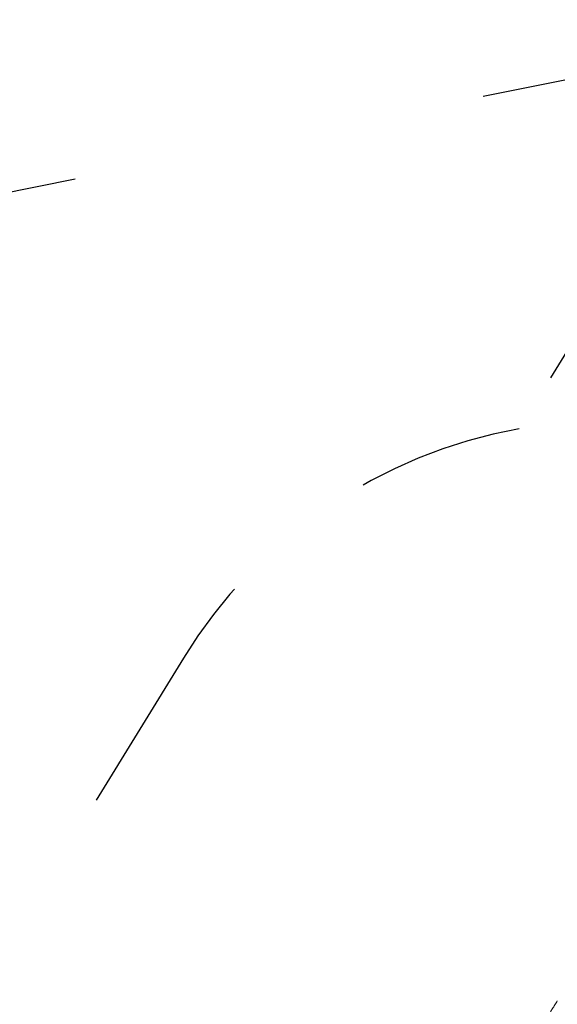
# Model space of a CAD drawing. Extents: x 5459245 to 5462690, y 5971016 to 5972523.
# Tile 75 of 136: x 5462442.61 to 5462444.23, y 5972218.84 to 5972221.79. Entities that reach past the tile are written whole.
import ezdxf

# ---------------------------------------------------------------- set-up
doc = ezdxf.new("R2010")
doc.units = 0
doc.linetypes.add('8', pattern=[0.5, 0.25, -0.25])
doc.layers.add('A_LINIE MDCP_NIEPRZEKRACZLNA LINIA ZABUDOWY', color=1, linetype='CONTINUOUS', lineweight=0)
doc.layers.add('A_MAŁA ARCHITEKTURA', color=195, linetype='CONTINUOUS', lineweight=9)

# ---------------------------------------------------------------- blocks, each defined once
blk = doc.blocks.new('MEGA')
at = {"layer": 'A_MAŁA ARCHITEKTURA', "linetype": '8', "lineweight": 25, "ltscale": 2}
for p, q in [((5462449.3465, 5972221.2118), (5462448.4088, 5972221.2118)), ((5462451.1404, 5972220.7135), (5462450.4608, 5972220.7135))]:
    blk.add_line(p, q, dxfattribs=at)
blk.add_arc((5462449.3465, 5972219.7169), 1.4949, 41.8103, 90, dxfattribs=at)
at = {"layer": 'A_MAŁA ARCHITEKTURA'}
blk.add_open_spline([(5462449.0592, 5972219.7169), (5462449.0545, 5972219.7169), (5462449.0451, 5972219.7169), (5462449.032, 5972219.7169), (5462449.0197, 5972219.7169), (5462449.0084, 5972219.7168), (5462448.998, 5972219.7168), (5462448.9884, 5972219.7167), (5462448.9796, 5972219.7167), (5462448.9709, 5972219.7165), (5462448.9625, 5972219.7163), (5462448.9545, 5972219.7161), (5462448.9474, 5972219.7158), (5462448.9413, 5972219.7155), (5462448.9361, 5972219.7152), (5462448.9319, 5972219.7149), (5462448.9286, 5972219.7146), (5462448.9259, 5972219.7143), (5462448.9234, 5972219.714), (5462448.9208, 5972219.7137), (5462448.9181, 5972219.7134), (5462448.9144, 5972219.7129), (5462448.9094, 5972219.7121), (5462448.9036, 5972219.7109), (5462448.8979, 5972219.7094), (5462448.8925, 5972219.7077), (5462448.8884, 5972219.7061), (5462448.8853, 5972219.7047), (5462448.8831, 5972219.7036), (5462448.8808, 5972219.7024), (5462448.8783, 5972219.7009), (5462448.876, 5972219.6993), (5462448.8738, 5972219.6976), (5462448.872, 5972219.6961), (5462448.8702, 5972219.6945), (5462448.8686, 5972219.6928), (5462448.8669, 5972219.6909), (5462448.8654, 5972219.689), (5462448.8639, 5972219.6869), (5462448.8625, 5972219.6848), (5462448.8612, 5972219.6824), (5462448.8599, 5972219.6797), (5462448.8588, 5972219.6772), (5462448.858, 5972219.675), (5462448.8576, 5972219.6736), (5462448.8572, 5972219.6724), (5462448.8569, 5972219.6715), (5462448.8568, 5972219.6709), (5462448.8567, 5972219.6706)], degree=3, knots=[0, 0, 0, 0, 0.044154, 0.086362, 0.126674, 0.165125, 0.201743, 0.23654, 0.269525, 0.300699, 0.337225, 0.370754, 0.401141, 0.428389, 0.452526, 0.473563, 0.48792, 0.50054, 0.513158, 0.526224, 0.539741, 0.553714, 0.585212, 0.618864, 0.652765, 0.685271, 0.716383, 0.730805, 0.745072, 0.760512, 0.777659, 0.795557, 0.81137, 0.825324, 0.838805, 0.852586, 0.866987, 0.881864, 0.896912, 0.911189, 0.925773, 0.943264, 0.963519, 0.973826, 0.982412, 0.989285, 0.994792, 1, 1, 1, 1], dxfattribs=at)

msp = doc.modelspace()

# ---------------------------------------------------------------- linework, layer by layer
at = {"layer": 'A_LINIE MDCP_NIEPRZEKRACZLNA LINIA ZABUDOWY', "linetype": '8', "lineweight": 30, "ltscale": 5}
msp.add_lwpolyline([(5462393.9865, 5972110.7456), (5462445.4181, 5972098.9868), (5462450.4579, 5972121.2041), (5462448.6049, 5972152.2649), (5462448.4212, 5972167.2594), (5462449.9983, 5972179.841), (5462452.1556, 5972190.8422), (5462455.3827, 5972201.6229), (5462459.5024, 5972212.2119), (5462463.4418, 5972219.2358), (5462467.4115, 5972225.6425), (5462467.2858, 5972226.2646), (5462435.4792, 5972219.834), (5462431.2374, 5972198.238), (5462411.0393, 5972160.8338)], close=True, dxfattribs=at)

# ---------------------------------------------------------------- block references
at = {"layer": 'A_MAŁA ARCHITEKTURA', "color": 6, "rotation": 58.39971502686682}
msp.add_blockref('MEGA', (7686859.5945, -1809666.1669), dxfattribs=at)

doc.saveas('drawing.dxf')
